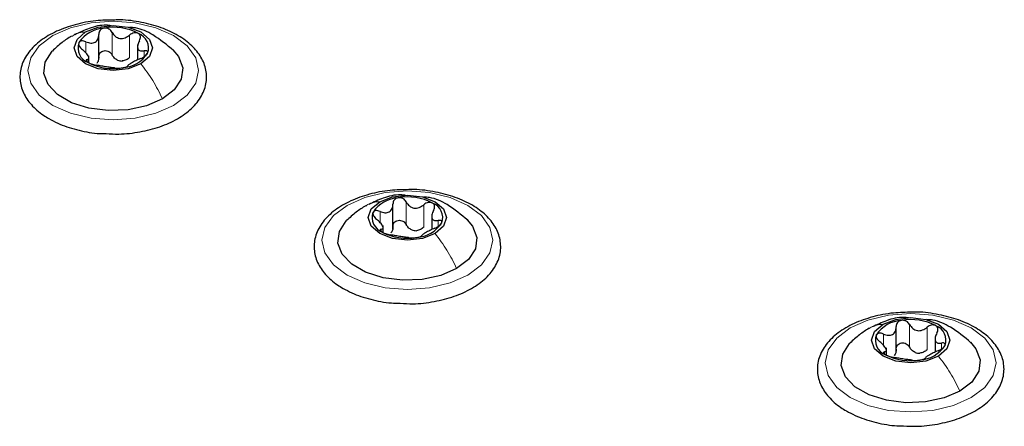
# Paper-space layout 'Blatt2' of a CAD drawing. Header units: millimetres. Extents: x 5 to 418, y 2 to 292.
# Tile 74 of 100: x 138.68 to 149.06, y 225.99 to 230.28. Entities that reach past the tile are written whole.
import ezdxf

# ---------------------------------------------------------------- set-up
doc = ezdxf.new("R2010")
doc.units = ezdxf.units.MM

psp = doc.layouts.new('Blatt2')

# ---------------------------------------------------------------- linework, layer by layer
at = {"color": 7, "linetype": 'Continuous', "lineweight": 25}
for p, q in [((139.514, 229.859), (139.514, 230.122)), ((139.923, 230.018), (139.923, 229.856)), ((139.41, 229.831), (139.41, 229.899)), ((142.613, 228.07), (142.613, 228.333)), ((143.022, 228.229), (143.022, 228.066)), ((142.51, 228.035), (142.51, 228.109)), ((147.917, 226.777), (147.917, 227.04)), ((148.326, 226.937), (148.326, 226.774)), ((147.813, 226.749), (147.813, 226.817))]:
    psp.add_line(p, q, dxfattribs=at)
at = {"color": 7, "linetype": 'Continuous', "lineweight": 18}
for p, q in [((139.655, 229.908), (139.655, 230.146)), ((139.839, 229.879), (139.839, 230.117)), ((139.379, 229.929), (139.379, 230.046)), ((139.992, 229.89), (139.992, 229.951)), ((139.391, 229.836), (139.391, 229.858)), ((142.754, 228.118), (142.754, 228.357)), ((142.478, 228.14), (142.478, 228.257)), ((142.939, 228.09), (142.939, 228.328)), ((143.091, 228.1), (143.091, 228.162)), ((142.49, 228.047), (142.49, 228.069)), ((148.058, 226.826), (148.058, 227.064)), ((148.242, 226.797), (148.242, 227.035)), ((147.782, 226.847), (147.782, 226.964)), ((148.395, 226.808), (148.395, 226.869)), ((147.793, 226.754), (147.793, 226.776))]:
    psp.add_line(p, q, dxfattribs=at)
at = {"color": 7, "linetype": 'Continuous', "lineweight": 18, "flags": 128}
for points in [[(139.03, 230.111), (139.216, 230.193), (139.434, 230.245), (139.666, 230.263), (139.899, 230.245), (140.116, 230.193), (140.303, 230.111), (140.446, 230.003), (140.536, 229.878), (140.566, 229.743), (140.536, 229.609), (140.446, 229.483), (140.303, 229.376), (140.116, 229.293), (139.899, 229.241), (139.666, 229.224), (139.434, 229.241), (139.216, 229.293), (139.03, 229.376), (138.887, 229.483), (138.797, 229.609), (138.766, 229.743), (138.797, 229.878), (138.887, 230.003), (139.03, 230.111)], [(142.13, 228.321), (142.316, 228.404), (142.533, 228.456), (142.766, 228.473), (142.999, 228.456), (143.216, 228.404), (143.402, 228.321), (143.545, 228.214), (143.635, 228.088), (143.666, 227.954), (143.635, 227.819), (143.545, 227.694), (143.402, 227.586), (143.216, 227.504), (142.999, 227.452), (142.766, 227.434), (142.533, 227.452), (142.316, 227.504), (142.13, 227.586), (141.987, 227.694), (141.897, 227.819), (141.866, 227.954), (141.897, 228.088), (141.987, 228.214), (142.13, 228.321)], [(147.433, 227.029), (147.619, 227.111), (147.836, 227.163), (148.069, 227.181), (148.302, 227.163), (148.519, 227.111), (148.706, 227.029), (148.849, 226.921), (148.939, 226.796), (148.969, 226.661), (148.939, 226.527), (148.849, 226.401), (148.706, 226.294), (148.519, 226.211), (148.302, 226.159), (148.069, 226.142), (147.836, 226.159), (147.619, 226.211), (147.433, 226.294), (147.29, 226.401), (147.2, 226.527), (147.169, 226.661), (147.2, 226.796), (147.29, 226.921), (147.433, 227.029)]]:
    psp.add_lwpolyline(points, dxfattribs=at)
at = {"color": 7, "linetype": 'Continuous', "lineweight": 25, "flags": 128}
for points in [[(139.958, 229.813), (139.824, 229.761), (139.666, 229.743), (139.509, 229.761), (139.375, 229.813), (139.285, 229.89), (139.254, 229.981), (139.285, 230.072), (139.375, 230.15)], [(139.375, 230.15), (139.509, 230.201), (139.666, 230.219), (139.824, 230.201), (139.958, 230.15), (140.048, 230.072), (140.079, 229.981), (140.048, 229.89), (139.958, 229.813)], [(140.185, 229.444), (140.018, 229.372), (139.822, 229.329), (139.614, 229.321), (139.41, 229.346), (139.227, 229.404), (139.079, 229.489), (138.979, 229.595), (138.935, 229.713), (138.95, 229.833), (139.023, 229.946), (139.028, 229.951)], [(140.296, 229.96), (140.354, 229.891), (140.398, 229.773), (140.383, 229.653), (140.31, 229.54), (140.185, 229.444)], [(143.058, 228.024), (142.924, 227.972), (142.766, 227.954), (142.608, 227.972), (142.474, 228.024), (142.385, 228.101), (142.353, 228.192), (142.385, 228.283), (142.474, 228.36)], [(142.474, 228.36), (142.608, 228.412), (142.766, 228.43), (142.924, 228.412), (143.058, 228.36), (143.147, 228.283), (143.178, 228.192), (143.147, 228.101), (143.058, 228.024)], [(143.285, 227.654), (143.117, 227.582), (142.922, 227.54), (142.714, 227.532), (142.51, 227.557), (142.326, 227.615), (142.179, 227.7), (142.079, 227.806), (142.034, 227.924), (142.049, 228.044), (142.122, 228.157), (142.127, 228.162)], [(143.396, 228.17), (143.453, 228.102), (143.497, 227.984), (143.483, 227.864), (143.41, 227.751), (143.285, 227.654)], [(147.778, 227.068), (147.911, 227.119), (148.069, 227.137), (148.227, 227.119), (148.361, 227.068), (148.45, 226.99), (148.482, 226.899), (148.45, 226.808), (148.361, 226.731)], [(148.361, 226.731), (148.227, 226.679), (148.069, 226.661), (147.911, 226.679), (147.778, 226.731), (147.688, 226.808), (147.657, 226.899), (147.688, 226.99), (147.778, 227.068)], [(148.588, 226.362), (148.421, 226.29), (148.225, 226.248), (148.017, 226.239), (147.813, 226.265), (147.63, 226.322), (147.482, 226.407), (147.382, 226.513), (147.338, 226.631), (147.353, 226.751), (147.426, 226.864), (147.43, 226.869)], [(148.699, 226.878), (148.756, 226.809), (148.801, 226.691), (148.786, 226.571), (148.713, 226.458), (148.588, 226.362)]]:
    psp.add_lwpolyline(points, dxfattribs=at)
at = {"color": 7, "linetype": 'Continuous', "lineweight": 25}
for centre, radius, start, end in [((139.59, 229.849), 0.342, 93.4335, 146.5611), ((139.667, 229.623), 0.576, 62.6428, 99.7711), ((139.873, 229.98), 0.165, 340.539, 69.2579), ((139.46, 229.982), 0.165, 160.539, 249.2579), ((139.743, 230.114), 0.342, 273.4335, 326.5611), ((139.666, 230.339), 0.576, 242.6428, 279.7711), ((139.769, 230.054), 0.211, 254.2708, 268.1431), ((142.689, 228.059), 0.342, 93.4335, 146.5611), ((142.767, 227.834), 0.576, 62.6428, 99.7711), ((142.973, 228.191), 0.165, 340.539, 69.2579), ((142.559, 228.193), 0.165, 160.539, 249.2579), ((142.869, 228.265), 0.211, 254.2708, 268.1431), ((142.843, 228.325), 0.342, 273.4335, 326.5611), ((142.765, 228.55), 0.576, 242.6428, 279.7711), ((147.993, 226.767), 0.342, 93.4335, 146.5611), ((148.07, 226.541), 0.576, 62.6428, 99.7711), ((148.276, 226.898), 0.165, 340.539, 69.2579), ((147.862, 226.9), 0.165, 160.539, 249.2579), ((148.146, 227.032), 0.342, 273.4335, 326.5611), ((148.069, 227.258), 0.576, 242.6428, 279.7711), ((148.172, 226.972), 0.211, 254.2708, 268.1431)]:
    psp.add_arc(centre, radius, start, end, dxfattribs=at)
for points, knots in [([(139.682, 230.276), (139.616, 230.275), (139.473, 230.273), (139.263, 230.231), (139.064, 230.161), (138.896, 230.063), (138.769, 229.94), (138.693, 229.799), (138.675, 229.649), (138.712, 229.507), (138.798, 229.379), (138.898, 229.291), (138.969, 229.247), (138.988, 229.236)], [0, 0, 0, 0, 0.0866794, 0.1860201, 0.2857737, 0.3862316, 0.4874251, 0.5875941, 0.6837558, 0.7762888, 0.8686662, 0.9642393, 1, 1, 1, 1]), ([(139.644, 230.216), (139.627, 230.218), (139.549, 230.228), (139.416, 230.194), (139.311, 230.144), (139.261, 230.121)], [0, 0, 0, 0, 0.12537, 0.585999, 1, 1, 1, 1]), ([(139.592, 229.078), (139.636, 229.075), (139.756, 229.069), (139.951, 229.093), (140.162, 229.146), (140.349, 229.23), (140.499, 229.34), (140.604, 229.472), (140.655, 229.618), (140.648, 229.766), (140.588, 229.903), (140.483, 230.024), (140.335, 230.127), (140.15, 230.208), (139.938, 230.259), (139.777, 230.281), (139.692, 230.277), (139.682, 230.276)], [0, 0, 0, 0, 0.043178, 0.116961, 0.19094, 0.26533, 0.340301, 0.415461, 0.48884, 0.558844, 0.627333, 0.696902, 0.76915, 0.842962, 0.916921, 0.990714, 1, 1, 1, 1]), ([(139.379, 230.046), (139.396, 230.04), (139.421, 230.031), (139.454, 230.033), (139.476, 230.041), (139.494, 230.056), (139.511, 230.082), (139.513, 230.107), (139.514, 230.124)], [0, 0, 0, 0, 0.249168, 0.374303, 0.498903, 0.623987, 0.749746, 1, 1, 1, 1]), ([(139.569, 230.19), (139.561, 230.188), (139.545, 230.184), (139.527, 230.168), (139.515, 230.147), (139.514, 230.132), (139.514, 230.124)], [0, 0, 0, 0, 0.250033, 0.4996315, 0.7492277, 1, 1, 1, 1]), ([(139.655, 230.146), (139.65, 230.153), (139.642, 230.167), (139.621, 230.182), (139.596, 230.192), (139.578, 230.191), (139.569, 230.19)], [0, 0, 0, 0, 0.249815, 0.499908, 0.75012, 1, 1, 1, 1]), ([(139.655, 230.146), (139.664, 230.131), (139.679, 230.109), (139.71, 230.089), (139.736, 230.081), (139.764, 230.081), (139.801, 230.09), (139.824, 230.106), (139.839, 230.117)], [0, 0, 0, 0, 0.249199, 0.374336, 0.49893, 0.624007, 0.749759, 1, 1, 1, 1]), ([(140.302, 229.955), (140.232, 230.013), (140.112, 230.113), (139.945, 230.191), (139.857, 230.197), (139.836, 230.198)], [0, 0, 0, 0, 0.507466, 0.877443, 1, 1, 1, 1]), ([(139.932, 230.134), (139.925, 230.137), (139.911, 230.143), (139.886, 230.141), (139.86, 230.133), (139.846, 230.123), (139.839, 230.117)], [0, 0, 0, 0, 0.249991, 0.499611, 0.749127, 1, 1, 1, 1]), ([(139.942, 230.058), (139.946, 230.065), (139.953, 230.08), (139.955, 230.101), (139.948, 230.121), (139.937, 230.13), (139.932, 230.134)], [0, 0, 0, 0, 0.249852, 0.499902, 0.750115, 1, 1, 1, 1]), ([(139.228, 230.107), (139.193, 230.085), (139.121, 230.04), (139.059, 229.98), (139.026, 229.949)], [0, 0, 0, 0, 0.473586, 1, 1, 1, 1]), ([(139.304, 230.037), (139.303, 230.032), (139.3, 230.021), (139.307, 230.001), (139.321, 229.982), (139.334, 229.97), (139.341, 229.965)], [0, 0, 0, 0, 0.249857, 0.499466, 0.749011, 1, 1, 1, 1]), ([(139.379, 230.046), (139.371, 230.049), (139.355, 230.055), (139.333, 230.056), (139.314, 230.051), (139.307, 230.042), (139.304, 230.037)], [0, 0, 0, 0, 0.249807, 0.500055, 0.750309, 1, 1, 1, 1]), ([(139.942, 230.058), (139.935, 230.042), (139.924, 230.019), (139.922, 229.99), (139.926, 229.971), (139.937, 229.958), (139.956, 229.948), (139.978, 229.95), (139.992, 229.951)], [0, 0, 0, 0, 0.249201, 0.374338, 0.498932, 0.624008, 0.74976, 1, 1, 1, 1]), ([(139.391, 229.858), (139.398, 229.86), (139.409, 229.864), (139.411, 229.877), (139.407, 229.891), (139.396, 229.908), (139.376, 229.934), (139.355, 229.952), (139.341, 229.965)], [0, 0, 0, 0, 0.249201, 0.374338, 0.498932, 0.624008, 0.74976, 1, 1, 1, 1]), ([(139.514, 229.886), (139.514, 229.894), (139.515, 229.909), (139.526, 229.93), (139.545, 229.945), (139.569, 229.954), (139.596, 229.953), (139.621, 229.944), (139.642, 229.929), (139.65, 229.915), (139.655, 229.908)], [0, 0, 0, 0, 0.125193, 0.249438, 0.374279, 0.499024, 0.623869, 0.749369, 0.87443, 1, 1, 1, 1]), ([(139.954, 229.87), (139.962, 229.873), (139.978, 229.88), (140, 229.894), (140.019, 229.91), (140.026, 229.92), (140.029, 229.925)], [0, 0, 0, 0, 0.249807, 0.500055, 0.750309, 1, 1, 1, 1]), ([(140.029, 229.925), (140.03, 229.93), (140.033, 229.939), (140.026, 229.949), (140.012, 229.953), (139.998, 229.952), (139.992, 229.951)], [0, 0, 0, 0, 0.249857, 0.499466, 0.749011, 1, 1, 1, 1]), ([(139.391, 229.858), (139.387, 229.857), (139.38, 229.856), (139.378, 229.849), (139.385, 229.839), (139.396, 229.832), (139.401, 229.828)], [0, 0, 0, 0, 0.249852, 0.499902, 0.750115, 1, 1, 1, 1]), ([(139.401, 229.828), (139.408, 229.825), (139.422, 229.818), (139.447, 229.809), (139.472, 229.802), (139.487, 229.8), (139.494, 229.799)], [0, 0, 0, 0, 0.249991, 0.499611, 0.749127, 1, 1, 1, 1]), ([(139.514, 229.886), (139.513, 229.873), (139.512, 229.847), (139.499, 229.827), (139.492, 229.817)], [0, 0, 0, 0, 0.50155, 1, 1, 1, 1]), ([(139.712, 229.851), (139.7, 229.858), (139.676, 229.873), (139.662, 229.896), (139.655, 229.908)], [0, 0, 0, 0, 0.498457, 1, 1, 1, 1]), ([(139.839, 229.879), (139.828, 229.87), (139.805, 229.853), (139.776, 229.847), (139.762, 229.844)], [0, 0, 0, 0, 0.501552, 1, 1, 1, 1]), ([(139.954, 229.87), (139.937, 229.862), (139.912, 229.851), (139.879, 229.834), (139.857, 229.821), (139.839, 229.811), (139.822, 229.8), (139.82, 229.795), (139.819, 229.792)], [0, 0, 0, 0, 0.249168, 0.374303, 0.498903, 0.623987, 0.749746, 1, 1, 1, 1]), ([(139.678, 229.77), (139.669, 229.772), (139.654, 229.774), (139.623, 229.777), (139.597, 229.781), (139.569, 229.786), (139.532, 229.792), (139.509, 229.796), (139.494, 229.799)], [0, 0, 0, 0, 0.2491995, 0.3743362, 0.4989302, 0.6240074, 0.7497593, 1, 1, 1, 1]), ([(139.678, 229.77), (139.682, 229.77), (139.691, 229.768), (139.712, 229.768), (139.737, 229.769), (139.755, 229.771), (139.764, 229.772)], [0, 0, 0, 0, 0.249815, 0.499908, 0.75012, 1, 1, 1, 1]), ([(139.764, 229.772), (139.772, 229.774), (139.788, 229.777), (139.806, 229.782), (139.818, 229.788), (139.819, 229.791), (139.819, 229.792)], [0, 0, 0, 0, 0.250033, 0.4996315, 0.7492277, 1, 1, 1, 1]), ([(138.988, 229.236), (139.019, 229.219), (139.106, 229.172), (139.276, 229.116), (139.453, 229.08), (139.56, 229.078), (139.592, 229.078)], [0, 0, 0, 0, 0.180167, 0.52014, 0.85956, 1, 1, 1, 1]), ([(142.782, 228.487), (142.715, 228.486), (142.572, 228.484), (142.362, 228.442), (142.163, 228.372), (141.996, 228.273), (141.869, 228.151), (141.793, 228.009), (141.774, 227.86), (141.812, 227.717), (141.897, 227.589), (141.997, 227.501), (142.068, 227.458), (142.088, 227.446)], [0, 0, 0, 0, 0.0866794, 0.1860201, 0.2857737, 0.3862316, 0.4874251, 0.5875941, 0.6837558, 0.7762888, 0.8686662, 0.9642393, 1, 1, 1, 1]), ([(142.691, 227.288), (142.735, 227.286), (142.855, 227.279), (143.051, 227.303), (143.262, 227.357), (143.448, 227.441), (143.599, 227.55), (143.704, 227.682), (143.755, 227.829), (143.747, 227.977), (143.688, 228.114), (143.582, 228.235), (143.435, 228.338), (143.249, 228.419), (143.037, 228.469), (142.876, 228.492), (142.791, 228.487), (142.782, 228.487)], [0, 0, 0, 0, 0.043178, 0.116961, 0.19094, 0.26533, 0.340301, 0.415461, 0.48884, 0.558844, 0.627333, 0.696902, 0.76915, 0.842962, 0.916921, 0.990714, 1, 1, 1, 1]), ([(142.743, 228.427), (142.727, 228.429), (142.649, 228.438), (142.515, 228.404), (142.41, 228.355), (142.361, 228.332)], [0, 0, 0, 0, 0.12537, 0.585999, 1, 1, 1, 1]), ([(142.669, 228.401), (142.661, 228.399), (142.644, 228.395), (142.626, 228.378), (142.615, 228.358), (142.614, 228.342), (142.613, 228.335)], [0, 0, 0, 0, 0.250033, 0.4996315, 0.7492277, 1, 1, 1, 1]), ([(142.754, 228.357), (142.75, 228.364), (142.741, 228.378), (142.72, 228.393), (142.695, 228.402), (142.678, 228.402), (142.669, 228.401)], [0, 0, 0, 0, 0.249815, 0.499908, 0.75012, 1, 1, 1, 1]), ([(142.754, 228.357), (142.764, 228.342), (142.778, 228.319), (142.809, 228.3), (142.835, 228.292), (142.863, 228.292), (142.9, 228.3), (142.923, 228.317), (142.939, 228.328)], [0, 0, 0, 0, 0.249199, 0.374336, 0.49893, 0.624007, 0.749759, 1, 1, 1, 1]), ([(143.401, 228.166), (143.332, 228.223), (143.211, 228.324), (143.045, 228.402), (142.957, 228.408), (142.935, 228.409)], [0, 0, 0, 0, 0.507466, 0.877443, 1, 1, 1, 1]), ([(143.031, 228.345), (143.024, 228.348), (143.011, 228.354), (142.985, 228.352), (142.96, 228.344), (142.946, 228.333), (142.939, 228.328)], [0, 0, 0, 0, 0.249991, 0.499611, 0.749127, 1, 1, 1, 1]), ([(142.327, 228.317), (142.293, 228.296), (142.221, 228.251), (142.158, 228.191), (142.125, 228.16)], [0, 0, 0, 0, 0.473586, 1, 1, 1, 1]), ([(142.478, 228.257), (142.47, 228.26), (142.455, 228.266), (142.432, 228.267), (142.413, 228.261), (142.407, 228.252), (142.404, 228.248)], [0, 0, 0, 0, 0.249807, 0.500055, 0.750309, 1, 1, 1, 1]), ([(142.478, 228.257), (142.495, 228.251), (142.521, 228.242), (142.553, 228.244), (142.576, 228.252), (142.593, 228.267), (142.61, 228.293), (142.612, 228.318), (142.613, 228.335)], [0, 0, 0, 0, 0.249168, 0.374303, 0.498903, 0.623987, 0.749746, 1, 1, 1, 1]), ([(143.042, 228.268), (143.035, 228.253), (143.023, 228.229), (143.022, 228.2), (143.026, 228.182), (143.036, 228.169), (143.056, 228.159), (143.077, 228.161), (143.091, 228.162)], [0, 0, 0, 0, 0.249201, 0.374338, 0.498932, 0.624008, 0.74976, 1, 1, 1, 1]), ([(143.042, 228.268), (143.045, 228.276), (143.053, 228.29), (143.054, 228.312), (143.048, 228.332), (143.037, 228.341), (143.031, 228.345)], [0, 0, 0, 0, 0.249852, 0.499902, 0.750115, 1, 1, 1, 1]), ([(142.404, 228.248), (142.402, 228.243), (142.4, 228.232), (142.407, 228.212), (142.421, 228.193), (142.434, 228.181), (142.441, 228.175)], [0, 0, 0, 0, 0.249857, 0.499466, 0.749011, 1, 1, 1, 1]), ([(142.49, 228.069), (142.497, 228.071), (142.509, 228.074), (142.51, 228.088), (142.506, 228.101), (142.496, 228.119), (142.476, 228.145), (142.455, 228.163), (142.441, 228.175)], [0, 0, 0, 0, 0.249201, 0.374338, 0.498932, 0.624008, 0.74976, 1, 1, 1, 1]), ([(142.613, 228.097), (142.614, 228.104), (142.615, 228.12), (142.626, 228.14), (142.644, 228.156), (142.668, 228.164), (142.695, 228.164), (142.72, 228.155), (142.741, 228.139), (142.75, 228.125), (142.754, 228.118)], [0, 0, 0, 0, 0.125193, 0.249438, 0.374279, 0.499024, 0.623869, 0.749369, 0.87443, 1, 1, 1, 1]), ([(143.128, 228.136), (143.13, 228.141), (143.132, 228.15), (143.125, 228.159), (143.111, 228.164), (143.098, 228.163), (143.091, 228.162)], [0, 0, 0, 0, 0.249857, 0.499466, 0.749011, 1, 1, 1, 1]), ([(142.49, 228.069), (142.486, 228.068), (142.479, 228.066), (142.478, 228.059), (142.484, 228.05), (142.495, 228.043), (142.501, 228.039)], [0, 0, 0, 0, 0.249852, 0.499902, 0.750115, 1, 1, 1, 1]), ([(142.613, 228.097), (142.613, 228.084), (142.612, 228.058), (142.598, 228.038), (142.592, 228.028)], [0, 0, 0, 0, 0.50155, 1, 1, 1, 1]), ([(142.811, 228.062), (142.799, 228.069), (142.775, 228.083), (142.761, 228.107), (142.754, 228.118)], [0, 0, 0, 0, 0.498457, 1, 1, 1, 1]), ([(142.939, 228.09), (142.927, 228.081), (142.904, 228.063), (142.876, 228.057), (142.862, 228.054)], [0, 0, 0, 0, 0.501552, 1, 1, 1, 1]), ([(143.054, 228.081), (143.037, 228.073), (143.011, 228.062), (142.978, 228.044), (142.956, 228.032), (142.939, 228.021), (142.922, 228.01), (142.92, 228.006), (142.919, 228.003)], [0, 0, 0, 0, 0.249168, 0.374303, 0.498903, 0.623987, 0.749746, 1, 1, 1, 1]), ([(143.054, 228.081), (143.061, 228.084), (143.077, 228.091), (143.1, 228.105), (143.119, 228.121), (143.125, 228.131), (143.128, 228.136)], [0, 0, 0, 0, 0.249807, 0.500055, 0.750309, 1, 1, 1, 1]), ([(142.501, 228.039), (142.508, 228.035), (142.521, 228.028), (142.547, 228.019), (142.572, 228.013), (142.586, 228.011), (142.593, 228.009)], [0, 0, 0, 0, 0.249991, 0.499611, 0.749127, 1, 1, 1, 1]), ([(142.778, 227.981), (142.768, 227.982), (142.754, 227.984), (142.723, 227.988), (142.697, 227.992), (142.669, 227.996), (142.632, 228.003), (142.609, 228.007), (142.593, 228.009)], [0, 0, 0, 0, 0.2491995, 0.3743362, 0.4989302, 0.6240074, 0.7497593, 1, 1, 1, 1]), ([(142.778, 227.981), (142.782, 227.98), (142.791, 227.979), (142.812, 227.978), (142.837, 227.979), (142.854, 227.982), (142.863, 227.983)], [0, 0, 0, 0, 0.249815, 0.499908, 0.75012, 1, 1, 1, 1]), ([(142.863, 227.983), (142.871, 227.984), (142.888, 227.987), (142.906, 227.993), (142.917, 227.999), (142.918, 228.001), (142.919, 228.003)], [0, 0, 0, 0, 0.250033, 0.4996315, 0.7492277, 1, 1, 1, 1]), ([(142.088, 227.446), (142.118, 227.43), (142.206, 227.383), (142.376, 227.327), (142.552, 227.291), (142.66, 227.289), (142.691, 227.288)], [0, 0, 0, 0, 0.180167, 0.52014, 0.85956, 1, 1, 1, 1]), ([(148.085, 227.194), (148.018, 227.193), (147.876, 227.191), (147.665, 227.149), (147.467, 227.079), (147.299, 226.981), (147.172, 226.858), (147.096, 226.717), (147.077, 226.567), (147.115, 226.425), (147.2, 226.297), (147.3, 226.209), (147.372, 226.165), (147.391, 226.154)], [0, 0, 0, 0, 0.086679, 0.18602, 0.285774, 0.386232, 0.487425, 0.587594, 0.683756, 0.776289, 0.868666, 0.964239, 1, 1, 1, 1]), ([(148.047, 227.134), (148.03, 227.136), (147.952, 227.146), (147.819, 227.112), (147.714, 227.062), (147.664, 227.039)], [0, 0, 0, 0, 0.12537, 0.585999, 1, 1, 1, 1]), ([(147.972, 227.108), (147.964, 227.106), (147.947, 227.102), (147.929, 227.086), (147.918, 227.065), (147.917, 227.05), (147.917, 227.042)], [0, 0, 0, 0, 0.250033, 0.499632, 0.749228, 1, 1, 1, 1]), ([(148.058, 227.064), (148.053, 227.071), (148.045, 227.085), (148.024, 227.1), (147.998, 227.11), (147.981, 227.109), (147.972, 227.108)], [0, 0, 0, 0, 0.249815, 0.499908, 0.75012, 1, 1, 1, 1]), ([(147.994, 225.996), (148.039, 225.993), (148.159, 225.987), (148.354, 226.011), (148.565, 226.064), (148.751, 226.148), (148.902, 226.258), (149.007, 226.39), (149.058, 226.536), (149.051, 226.685), (148.991, 226.821), (148.886, 226.942), (148.738, 227.045), (148.553, 227.126), (148.341, 227.177), (148.179, 227.199), (148.094, 227.195), (148.085, 227.194)], [0, 0, 0, 0, 0.043178, 0.116961, 0.19094, 0.26533, 0.340301, 0.415461, 0.48884, 0.558844, 0.627333, 0.696902, 0.76915, 0.842962, 0.916921, 0.990714, 1, 1, 1, 1]), ([(148.704, 226.873), (148.635, 226.931), (148.515, 227.031), (148.348, 227.109), (148.26, 227.115), (148.238, 227.116)], [0, 0, 0, 0, 0.5074664, 0.8774431, 1, 1, 1, 1]), ([(147.631, 227.025), (147.596, 227.003), (147.524, 226.958), (147.461, 226.899), (147.428, 226.867)], [0, 0, 0, 0, 0.473586, 1, 1, 1, 1]), ([(147.782, 226.964), (147.799, 226.958), (147.824, 226.949), (147.857, 226.951), (147.879, 226.959), (147.896, 226.974), (147.913, 227), (147.915, 227.025), (147.917, 227.042)], [0, 0, 0, 0, 0.249168, 0.374303, 0.498903, 0.623987, 0.749746, 1, 1, 1, 1]), ([(148.058, 227.064), (148.067, 227.049), (148.082, 227.027), (148.112, 227.007), (148.139, 226.999), (148.167, 226.999), (148.203, 227.008), (148.227, 227.024), (148.242, 227.035)], [0, 0, 0, 0, 0.249199, 0.374336, 0.49893, 0.624007, 0.749759, 1, 1, 1, 1]), ([(148.334, 227.052), (148.328, 227.055), (148.314, 227.061), (148.288, 227.059), (148.263, 227.051), (148.249, 227.041), (148.242, 227.035)], [0, 0, 0, 0, 0.249991, 0.499611, 0.749127, 1, 1, 1, 1]), ([(148.345, 226.976), (148.349, 226.983), (148.356, 226.998), (148.357, 227.02), (148.351, 227.04), (148.34, 227.048), (148.334, 227.052)], [0, 0, 0, 0, 0.249852, 0.499902, 0.750115, 1, 1, 1, 1]), ([(147.707, 226.955), (147.706, 226.95), (147.703, 226.939), (147.71, 226.919), (147.724, 226.9), (147.737, 226.888), (147.744, 226.883)], [0, 0, 0, 0, 0.2498571, 0.4994664, 0.7490114, 1, 1, 1, 1]), ([(147.782, 226.964), (147.774, 226.967), (147.758, 226.973), (147.736, 226.974), (147.716, 226.969), (147.71, 226.96), (147.707, 226.955)], [0, 0, 0, 0, 0.249807, 0.500055, 0.750309, 1, 1, 1, 1]), ([(148.345, 226.976), (148.338, 226.96), (148.327, 226.937), (148.325, 226.908), (148.329, 226.889), (148.339, 226.876), (148.359, 226.866), (148.381, 226.868), (148.395, 226.869)], [0, 0, 0, 0, 0.249201, 0.374338, 0.498932, 0.624008, 0.74976, 1, 1, 1, 1]), ([(147.793, 226.776), (147.801, 226.778), (147.812, 226.782), (147.814, 226.795), (147.809, 226.809), (147.799, 226.826), (147.779, 226.852), (147.758, 226.87), (147.744, 226.883)], [0, 0, 0, 0, 0.249201, 0.374338, 0.498932, 0.624008, 0.74976, 1, 1, 1, 1]), ([(147.917, 226.804), (147.916, 226.791), (147.915, 226.765), (147.902, 226.745), (147.895, 226.736)], [0, 0, 0, 0, 0.50155, 1, 1, 1, 1]), ([(147.917, 226.804), (147.917, 226.812), (147.918, 226.827), (147.929, 226.848), (147.947, 226.863), (147.972, 226.872), (147.998, 226.871), (148.023, 226.862), (148.045, 226.847), (148.053, 226.833), (148.058, 226.826)], [0, 0, 0, 0, 0.125193, 0.249438, 0.374279, 0.499024, 0.623869, 0.749369, 0.87443, 1, 1, 1, 1]), ([(148.115, 226.77), (148.103, 226.777), (148.078, 226.791), (148.065, 226.814), (148.058, 226.826)], [0, 0, 0, 0, 0.498457, 1, 1, 1, 1]), ([(148.242, 226.797), (148.23, 226.788), (148.207, 226.771), (148.179, 226.765), (148.165, 226.762)], [0, 0, 0, 0, 0.501552, 1, 1, 1, 1]), ([(148.357, 226.788), (148.365, 226.791), (148.381, 226.798), (148.403, 226.812), (148.422, 226.828), (148.428, 226.838), (148.431, 226.843)], [0, 0, 0, 0, 0.249807, 0.500055, 0.750309, 1, 1, 1, 1]), ([(148.431, 226.843), (148.433, 226.848), (148.436, 226.857), (148.428, 226.867), (148.414, 226.871), (148.401, 226.87), (148.395, 226.869)], [0, 0, 0, 0, 0.249857, 0.499466, 0.749011, 1, 1, 1, 1]), ([(147.793, 226.776), (147.79, 226.775), (147.783, 226.774), (147.781, 226.767), (147.787, 226.757), (147.799, 226.75), (147.804, 226.746)], [0, 0, 0, 0, 0.249852, 0.499902, 0.750115, 1, 1, 1, 1]), ([(147.804, 226.746), (147.811, 226.743), (147.825, 226.736), (147.85, 226.727), (147.875, 226.72), (147.889, 226.718), (147.896, 226.717)], [0, 0, 0, 0, 0.2499907, 0.4996106, 0.7491271, 1, 1, 1, 1]), ([(148.081, 226.688), (148.071, 226.69), (148.057, 226.692), (148.026, 226.695), (148, 226.699), (147.972, 226.704), (147.935, 226.711), (147.912, 226.714), (147.896, 226.717)], [0, 0, 0, 0, 0.249199, 0.374336, 0.49893, 0.624007, 0.749759, 1, 1, 1, 1]), ([(148.166, 226.69), (148.175, 226.692), (148.191, 226.695), (148.209, 226.7), (148.22, 226.706), (148.221, 226.709), (148.222, 226.71)], [0, 0, 0, 0, 0.250033, 0.4996315, 0.7492277, 1, 1, 1, 1]), ([(148.357, 226.788), (148.34, 226.78), (148.314, 226.769), (148.282, 226.752), (148.26, 226.739), (148.242, 226.729), (148.225, 226.718), (148.223, 226.713), (148.222, 226.71)], [0, 0, 0, 0, 0.249168, 0.374303, 0.498903, 0.623987, 0.749746, 1, 1, 1, 1]), ([(148.081, 226.688), (148.085, 226.688), (148.094, 226.686), (148.115, 226.686), (148.14, 226.687), (148.158, 226.689), (148.166, 226.69)], [0, 0, 0, 0, 0.249815, 0.499908, 0.75012, 1, 1, 1, 1]), ([(147.391, 226.154), (147.422, 226.137), (147.509, 226.09), (147.679, 226.034), (147.855, 225.998), (147.963, 225.996), (147.994, 225.996)], [0, 0, 0, 0, 0.180167, 0.52014, 0.85956, 1, 1, 1, 1])]:
    psp.add_open_spline(points, degree=3, knots=knots, dxfattribs=at)
at = {"color": 7, "linetype": 'Continuous', "lineweight": 18}
for points in [[(139.23, 230.103), (139.236, 230.108), (139.276, 230.14), (139.33, 230.145), (139.375, 230.15)], [(142.329, 228.314), (142.336, 228.319), (142.375, 228.351), (142.429, 228.356), (142.474, 228.36)], [(147.633, 227.021), (147.639, 227.026), (147.679, 227.058), (147.733, 227.063), (147.778, 227.068)]]:
    psp.add_open_spline(points, degree=3, knots=[0, 0, 0, 0, 0.162643, 1, 1, 1, 1], dxfattribs=at)
for points in [[(140.185, 229.444), (140.153, 229.509), (140.089, 229.641), (140.002, 229.755), (139.958, 229.813)], [(143.285, 227.654), (143.253, 227.72), (143.189, 227.851), (143.101, 227.966), (143.058, 228.024)], [(148.588, 226.362), (148.556, 226.427), (148.492, 226.559), (148.405, 226.674), (148.361, 226.731)]]:
    psp.add_open_spline(points, degree=3, dxfattribs=at)

doc.saveas('drawing.dxf')
